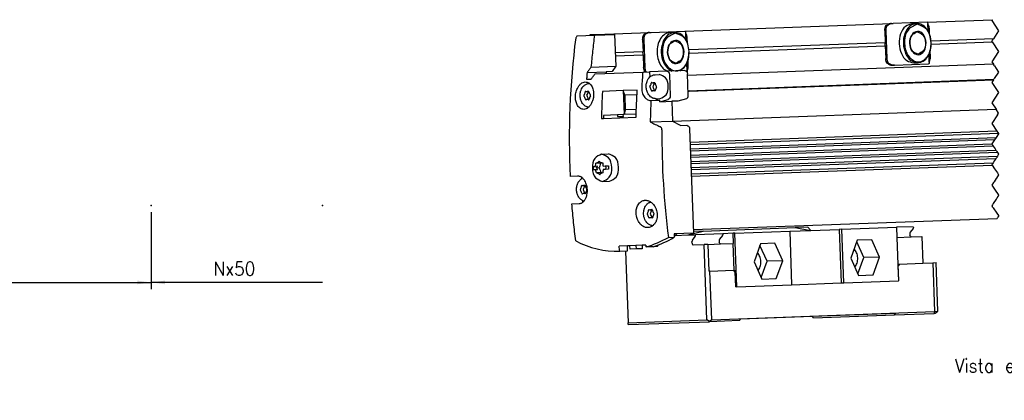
# Model space of a CAD drawing. Header units: millimetres. Extents: x -285 to 3669, y -217 to 203.
# Tile 3 of 21: x -53 to 91, y -130 to -75. Entities that reach past the tile are written whole.
import ezdxf

# ---------------------------------------------------------------- set-up
doc = ezdxf.new("R2010")
doc.units = ezdxf.units.MM
doc.linetypes.add('DOT_CENTER', pattern=[14, 12, -1, 0, -1])
doc.layers.add('1', color=7, linetype='Continuous')
doc.styles.add('CONVERTER_11', font='txt.shx', dxfattribs={"width": 0.9})
doc.dimstyles.new('ME10_DIM_31', dxfattribs={"dimtxt": 2, "dimasz": 2, "dimexe": 1, "dimexo": 1, "dimgap": 1, "dimtad": 1, "dimdsep": 46, "dimtxsty": 'CONVERTER_11', "dimsah": 1, "dimcen": 0.09, "dimclrd": 2, "dimclre": 2, "dimclrt": 2, "dimadec": 0, "dimazin": 0, "dimtfac": 1, "dimtdec": 4, "dimtix": 1, "dimtmove": 0, "dimatfit": 3, "dimfxl": 1, "dimtolj": 1, "dimtzin": 0, "dimarcsym": 0})

# ---------------------------------------------------------------- blocks, each defined once
blk = doc.blocks.new('*D66')
at = {"layer": '1', "color": 2, "linetype": 'Continuous'}
for p, q in [((-83.91, -102.7), (-83.91, -113.95)), ((-33.91, -102.7), (-33.91, -113.95)), ((-83.91, -112.95), (-33.91, -112.95))]:
    blk.add_line(p, q, dxfattribs=at)
at = {"layer": '1', "color": 2}
for points in [[(-81.91, -112.68), (-81.91, -113.21), (-83.91, -112.95)], [(-35.91, -113.21), (-35.91, -112.68), (-33.91, -112.95)]]:
    blk.add_solid(points, dxfattribs=at)
at = {"layer": '1', "color": 2, "insert": (-63.15, -111.95), "char_height": 2, "attachment_point": 7, "rotation": 0.0001, "line_spacing_factor": 0.60024, "style": 'CONVERTER_11'}
blk.add_mtext('50', dxfattribs=at)
blk = doc.blocks.new('*D72')
at = {"layer": '1', "color": 2, "linetype": 'Continuous'}
for p, q in [((-33.91, -102.7), (-33.91, -113.95)), ((-8.91, -112.95), (-33.91, -112.95))]:
    blk.add_line(p, q, dxfattribs=at)
at = {"layer": '1', "color": 2}
blk.add_solid([(-31.91, -112.68), (-31.91, -113.21), (-33.91, -112.95)], dxfattribs=at)
at = {"layer": '1', "color": 2, "insert": (-24.81, -111.95), "char_height": 2, "attachment_point": 7, "rotation": 0.0001, "line_spacing_factor": 0.60024, "style": 'CONVERTER_11'}
blk.add_mtext('Nx50', dxfattribs=at)
blk = doc.blocks.new('Cabeza__12', base_point=(70.63, -238.21))
at = {"color": 7, "linetype": 'Continuous'}
for p, q in [((123.84, -209.76), (120.09, -209.89)), ((124.69, -210.72), (123.84, -209.76)), ((154.62, -209.62), (149.71, -209.8)), ((154.62, -209.62), (154.64, -209.94)), ((84.79, -212.2), (85.16, -212.19)), ((85.16, -212.19), (85.59, -211.67)), ((85.16, -212.19), (88.84, -212.03)), ((88.84, -212.03), (93.26, -210.89)), ((88.84, -212.03), (91.03, -211.97)), ((90.14, -213.58), (90.98, -212.49)), ((93.26, -210.89), (90.41, -210.99)), ((90.98, -212.49), (91.04, -212.3)), ((98.98, -211.68), (91.03, -211.97)), ((91.04, -212.3), (91.03, -211.97)), ((93.26, -210.89), (120.09, -209.89)), ((98.93, -212.19), (98.08, -213.28)), ((98.93, -212.19), (98.99, -212)), ((102.01, -211.56), (98.98, -211.68)), ((98.98, -211.68), (98.99, -212)), ((102.54, -211.55), (102.01, -211.56)), ((102.12, -214.51), (102.01, -211.56)), ((102.54, -211.55), (118.53, -210.95)), ((103.12, -227.18), (102.54, -211.55)), ((118.53, -210.95), (124.65, -210.71)), ((118.53, -210.95), (119.11, -226.59)), ((120.09, -209.89), (124.65, -210.71)), ((124.65, -210.71), (124.69, -210.72)), ((124.69, -210.72), (133.02, -210.42)), ((133.72, -210.39), (133.02, -210.42)), ((133.02, -210.42), (133.6, -226.05)), ((133.72, -210.39), (149.71, -209.8)), ((134.3, -226.03), (133.72, -210.39)), ((149.71, -209.8), (149.82, -212.74)), ((149.82, -212.74), (154.01, -212.59)), ((153.62, -211.61), (153.64, -212.1)), ((154.58, -210.13), (153.73, -211.22)), ((154.01, -212.59), (157.15, -212.47)), ((154.64, -209.94), (154.58, -210.13)), ((157.15, -212.47), (157.44, -220.27)), ((78.98, -215.37), (79.88, -215.33)), ((90.04, -214.46), (90.02, -213.96)), ((90.41, -214.94), (93.56, -214.83)), ((94.62, -214.79), (93.56, -214.83)), ((94.37, -236.81), (93.56, -214.83)), ((94.62, -214.79), (98.36, -214.65)), ((94.62, -214.79), (94.9, -222.58)), ((97.97, -213.67), (97.99, -214.16)), ((98.36, -214.65), (101.95, -214.52)), ((101.95, -214.52), (102.12, -214.51)), ((101.95, -214.52), (102.24, -222.41)), ((110.03, -214.63), (108.12, -219.86)), ((111.93, -219.72), (109.85, -215.12)), ((114.23, -214.48), (110.03, -214.63)), ((116.53, -219.55), (114.23, -214.48)), ((138.27, -213.57), (136.36, -218.8)), ((140.17, -218.66), (138.09, -214.06)), ((142.47, -213.42), (138.27, -213.57)), ((144.76, -218.49), (142.47, -213.42)), ((149.82, -212.74), (150.11, -220.64)), ((70.63, -216.73), (71.41, -237.66)), ((108.12, -219.86), (110.41, -224.93)), ((110.2, -224.45), (111.93, -219.72)), ((116.53, -219.55), (111.93, -219.72)), ((114.61, -224.77), (116.53, -219.55)), ((136.36, -218.8), (138.65, -223.87)), ((138.44, -223.4), (140.17, -218.66)), ((144.76, -218.49), (140.17, -218.66)), ((142.85, -223.71), (144.76, -218.49)), ((150.11, -220.64), (150.31, -220.63)), ((150.11, -220.64), (150.29, -225.43)), ((150.13, -221.04), (150.22, -221.03)), ((150.55, -220.52), (150.22, -221.03)), ((150.38, -225.43), (150.22, -221.03)), ((150.37, -220.53), (150.31, -220.63)), ((150.37, -220.53), (150.55, -220.52)), ((150.55, -220.52), (157.44, -220.27)), ((157.44, -220.27), (160.27, -220.16)), ((160.27, -220.16), (161.28, -220.12)), ((160.27, -220.16), (160.79, -234.35)), ((161.8, -234.31), (161.28, -220.12)), ((95.26, -222.57), (94.9, -222.58)), ((95.26, -222.57), (102.15, -222.32)), ((95.78, -236.76), (95.26, -222.57)), ((102.24, -222.41), (102.15, -222.32)), ((102.24, -222.41), (102.59, -222.4)), ((102.52, -222.8), (102.24, -222.41)), ((102.52, -222.8), (102.68, -227.2)), ((102.59, -222.4), (102.77, -227.2)), ((138.65, -223.87), (142.85, -223.71)), ((103.12, -227.18), (119.11, -226.59)), ((110.41, -224.93), (114.61, -224.77)), ((119.11, -226.59), (133.6, -226.05)), ((133.6, -226.05), (134.3, -226.03)), ((134.3, -226.03), (150.29, -225.43)), ((150.38, -225.43), (150.29, -225.43)), ((102.77, -227.2), (102.68, -227.2)), ((103.12, -227.18), (102.77, -227.2)), ((95.78, -236.76), (160.79, -234.35)), ((149.38, -234.93), (125.22, -235.82)), ((125.52, -236.21), (149.12, -235.34)), ((149.12, -235.34), (160.74, -234.91)), ((149.12, -235.34), (149.38, -234.93)), ((160.74, -234.91), (160.81, -234.85)), ((160.74, -234.91), (161.04, -234.89)), ((160.79, -234.35), (161.8, -234.31)), ((160.81, -234.85), (160.79, -234.35)), ((161.04, -234.89), (161.8, -234.31)), ((71.41, -237.66), (94.37, -236.81)), ((71.42, -238.16), (71.41, -237.66)), ((71.5, -238.21), (71.42, -238.16)), ((71.5, -238.21), (95.1, -237.34)), ((95.1, -237.29), (94.37, -236.81)), ((95.78, -236.76), (95.1, -237.29)), ((103.89, -237.01), (95.1, -237.34)), ((95.1, -237.29), (95.1, -237.34)), ((103.89, -237.01), (104.16, -236.6)), ((125.22, -235.82), (104.16, -236.6)), ((125.52, -236.21), (125.22, -235.82))]:
    blk.add_line(p, q, dxfattribs=at)
for centre in [(154.2, -211.57), (90.61, -213.92), (98.56, -213.63)]:
    blk.add_arc(centre, 0.587, 143.7921, 183.9547, dxfattribs=at)
for points, knots in [([(154.01, -212.59), (153.91, -212.55), (153.69, -212.47), (153.66, -212.23), (153.64, -212.1)], [0, 0, 0, 0, 0.290021, 0.6583884, 0.6583884, 0.6583884, 0.6583884]), ([(79.88, -215.33), (79.96, -215.3), (80.14, -215.23), (80.18, -215.04), (80.21, -214.93)], [0, 0, 0, 0, 0.2479221, 0.5512741, 0.5512741, 0.5512741, 0.5512741]), ([(90.04, -214.46), (90.06, -214.59), (90.1, -214.83), (90.32, -214.91), (90.41, -214.94)], [0, 0, 0, 0, 0.3683537, 0.6580818, 0.6580818, 0.6580818, 0.6580818]), ([(98.36, -214.65), (98.27, -214.61), (98.05, -214.53), (98.01, -214.29), (97.99, -214.16)], [0, 0, 0, 0, 0.2897282, 0.6580818, 0.6580818, 0.6580818, 0.6580818]), ([(109.3, -222.47), (109.54, -222.09), (110.05, -221.27), (110.18, -219.77), (109.94, -218.29), (109.38, -217.51), (109.11, -217.14)], [0, 0, 0, 0, 1.340218, 2.867363, 4.38823, 5.723882, 5.723882, 5.723882, 5.723882]), ([(137.56, -221.44), (137.8, -221.05), (138.32, -220.23), (138.45, -218.72), (138.2, -217.23), (137.63, -216.44), (137.36, -216.08)], [0, 0, 0, 0, 1.348382, 2.886782, 4.425182, 5.773564, 5.773564, 5.773564, 5.773564])]:
    blk.add_open_spline(points, degree=3, knots=knots, dxfattribs=at)
blk = doc.blocks.new('Regla_G-3040-VS4__13', base_point=(54.21, -216.8))
at = {"color": 7, "linetype": 'Continuous'}
for p, q in [((158.62, -149.93), (177.71, -149.22)), ((87.95, -152.55), (148.28, -150.31)), ((146.67, -150.9), (146.97, -150.67)), ((148.28, -150.31), (148.72, -150.29)), ((158.62, -149.93), (148.72, -150.29)), ((154.33, -150.34), (155.57, -150.29)), ((158.92, -150.62), (158.88, -150.46)), ((158.95, -152.56), (158.88, -150.46)), ((159, -152.64), (158.92, -150.62)), ((159.37, -153.45), (159.31, -151.9)), ((56.54, -153.91), (61.56, -153.72)), ((60.34, -153.57), (60.21, -153.77)), ((60.34, -153.57), (64.58, -153.41)), ((61.56, -153.72), (64.59, -153.61)), ((64.58, -153.41), (77.61, -152.93)), ((64.59, -153.61), (64.58, -153.41)), ((64.59, -153.61), (67.4, -153.51)), ((67.4, -153.51), (67.75, -162.8)), ((75.61, -155), (75.74, -158.56)), ((75.93, -154.99), (76.23, -163.19)), ((76.01, -153.52), (76.31, -153.29)), ((77.61, -152.93), (78.06, -152.91)), ((78.06, -152.91), (87.95, -152.55)), ((83.67, -152.95), (84.91, -152.91)), ((88.26, -153.24), (88.21, -153.08)), ((88.29, -155.18), (88.21, -153.08)), ((88.34, -155.26), (88.26, -153.24)), ((88.7, -156.07), (88.65, -154.52)), ((146.27, -152.39), (146.4, -155.94)), ((146.59, -152.37), (146.89, -160.57)), ((178.01, -154.77), (159.82, -155.44)), ((146.4, -155.94), (89.15, -158.06)), ((89.19, -158.95), (146.44, -156.82)), ((146.4, -155.94), (146.37, -155.99)), ((146.4, -156.78), (146.37, -155.99)), ((146.4, -156.78), (146.44, -156.82)), ((146.44, -156.82), (146.57, -160.58)), ((159.85, -156.33), (177.64, -155.67)), ((75.74, -158.56), (67.6, -158.86)), ((67.64, -159.74), (75.77, -159.44)), ((75.74, -158.56), (75.71, -158.61)), ((75.74, -159.39), (75.71, -158.61)), ((75.77, -159.44), (75.74, -159.39)), ((75.77, -159.44), (75.91, -163.2)), ((159.29, -161.57), (159.2, -159.27)), ((159.32, -161.4), (159.24, -159.19)), ((159.61, -160.1), (159.55, -158.35)), ((60.54, -163.07), (67.75, -162.8)), ((67.75, -162.8), (66.74, -164.34)), ((88.63, -164.19), (88.54, -161.89)), ((88.66, -164.02), (88.58, -161.81)), ((178, -162.22), (88.72, -165.53)), ((88.95, -162.72), (88.88, -160.97)), ((147.4, -162.24), (147.08, -162.03)), ((148.73, -162.5), (149.17, -162.48)), ((149.17, -162.48), (159.07, -162.12)), ((154.76, -161.83), (155.99, -161.78)), ((159.29, -161.57), (159.32, -161.4)), ((59.26, -166.62), (60.59, -166.57)), ((59.41, -164.61), (64.98, -164.4)), ((61.72, -165.03), (75.66, -164.51)), ((66.74, -164.34), (64.98, -164.4)), ((64.98, -164.4), (65, -164.9)), ((75.66, -164.51), (77.62, -164.44)), ((82.66, -164.25), (77.62, -164.44)), ((77.62, -164.44), (77.68, -165.99)), ((79.28, -165.27), (80.48, -165.23)), ((87.96, -164.05), (82.66, -164.25)), ((83.41, -165.22), (83.64, -171.47)), ((88.63, -164.19), (88.66, -164.02)), ((88.94, -171.27), (88.71, -165.03)), ((88.89, -169.93), (178.11, -166.62)), ((79.2, -167.63), (78.66, -167.65)), ((89.17, -170.09), (177.99, -166.8)), ((59.93, -170.19), (59.39, -170.21)), ((69.92, -169.92), (63.9, -170.15)), ((74.04, -169.77), (69.92, -169.92)), ((70.39, -171.29), (69.92, -169.92)), ((69.92, -169.92), (70.18, -176.92)), ((73.96, -171.16), (70.39, -171.29)), ((70.39, -171.29), (70.54, -175.52)), ((79.28, -169.92), (78.75, -169.94)), ((79.54, -172.27), (80.74, -172.22)), ((88.38, -172.28), (85.9, -172.95)), ((60.02, -172.49), (59.48, -172.49)), ((78.03, -172.82), (80.59, -172.72)), ((80.6, -173.15), (80.59, -172.72)), ((80.6, -173.15), (83.08, -172.48)), ((80.6, -173.15), (84.14, -173.02)), ((85.9, -172.95), (84.14, -173.02)), ((84.14, -173.02), (84.35, -178.83)), ((63.58, -178.07), (64.21, -178.04)), ((68.27, -176.99), (64.17, -177.14)), ((64.17, -177.14), (64.21, -178.04)), ((64.21, -178.04), (73.71, -177.69)), ((69.97, -176.93), (68.27, -176.99)), ((68.27, -176.99), (68.29, -177.49)), ((68.29, -177.49), (69.99, -177.43)), ((70.18, -176.92), (69.97, -176.93)), ((69.99, -177.43), (69.97, -176.93)), ((70.54, -175.52), (70.18, -176.92)), ((73.74, -176.79), (70.18, -176.92)), ((73.78, -175.4), (70.54, -175.52)), ((84.35, -178.83), (178.75, -175.33)), ((77.83, -179.07), (84.35, -178.83)), ((84.35, -178.83), (86.57, -179.97)), ((86.57, -179.97), (86.79, -180.08)), ((86.79, -180.08), (88.55, -180.02)), ((88.55, -180.02), (88.82, -180.15)), ((89.3, -181.07), (90.43, -211.49)), ((179.02, -181.75), (89.45, -185.07)), ((179.47, -182.41), (89.47, -185.75)), ((89.52, -186.9), (178.8, -183.59)), ((178.33, -184.29), (89.54, -187.58)), ((89.58, -188.73), (177.54, -185.47)), ((177.95, -186.14), (89.61, -189.41)), ((63.63, -188.45), (65.61, -188.38)), ((89.65, -190.56), (178.7, -187.26)), ((179.14, -187.93), (89.68, -191.24)), ((89.72, -192.39), (179.14, -189.08)), ((61.14, -192.05), (61.27, -192.04)), ((61.18, -193.05), (61.14, -192.05)), ((61.27, -192.04), (61.82, -192.02)), ((61.31, -193.04), (61.27, -192.04)), ((61.82, -192.02), (61.99, -191.11)), ((62.42, -192), (61.82, -192.02)), ((63.23, -191.06), (61.99, -191.11)), ((62.88, -192.48), (62.17, -192.51)), ((63.26, -191.07), (63.23, -191.06)), ((63.97, -191.04), (63.93, -191.04)), ((64.08, -191.94), (64.68, -191.91)), ((64.68, -191.91), (65.66, -191.88)), ((65.66, -191.88), (65.7, -192.88)), ((178.67, -189.78), (89.74, -193.08)), ((89.79, -194.23), (177.88, -190.96)), ((89.81, -194.91), (177.63, -191.65)), ((56.63, -194.85), (54.46, -194.93)), ((57.77, -195.2), (57.79, -195.64)), ((61.31, -193.04), (61.18, -193.05)), ((61.85, -193.02), (61.31, -193.04)), ((62.46, -193), (61.85, -193.02)), ((62.11, -193.91), (61.85, -193.02)), ((63.34, -193.87), (62.11, -193.91)), ((63.37, -193.87), (63.34, -193.87)), ((64.04, -193.84), (64.07, -193.84)), ((64.72, -192.91), (64.12, -192.94)), ((65.7, -192.88), (64.72, -192.91)), ((58.88, -197.63), (58.34, -197.65)), ((63.93, -196.45), (65.91, -196.37)), ((58.97, -199.93), (58.42, -199.93)), ((54.96, -202.92), (57.13, -202.84)), ((58.02, -201.98), (58.04, -202.54)), ((78.44, -204.69), (77.9, -204.71)), ((78.52, -206.98), (77.99, -207)), ((90.39, -210.49), (179.05, -207.21)), ((90.43, -211.49), (84.77, -211.7)), ((84.77, -211.7), (84.81, -212.72)), ((71.15, -215.21), (68.72, -215.3)), ((71.9, -215.18), (71.15, -215.21)), ((71.21, -216.71), (71.15, -215.21)), ((73.67, -215.11), (71.9, -215.18)), ((71.94, -216.18), (71.9, -215.18)), ((75.43, -215.05), (73.67, -215.11)), ((73.67, -215.11), (73.71, -216.11)), ((76.53, -215.01), (75.43, -215.05)), ((75.43, -215.05), (75.47, -216.05)), ((78.68, -215.46), (76.6, -215.54)), ((83.12, -212.78), (84.81, -212.72)), ((68.93, -216.79), (71.21, -216.71)), ((73.71, -216.11), (71.94, -216.18)), ((75.47, -216.05), (73.71, -216.11))]:
    blk.add_line(p, q, dxfattribs=at)
at = {"color": 2, "linetype": 'DOT_CENTER'}
for p, q in [((177.71, -149.22), (177.52, -149.5)), ((177.52, -149.5), (179.52, -152.5)), ((177.76, -155.15), (177.66, -155.3)), ((177.76, -155.15), (178.01, -154.77)), ((179.52, -152.5), (178.01, -154.77)), ((177.52, -155.5), (177.66, -155.3)), ((177.64, -155.67), (177.52, -155.5)), ((177.64, -155.67), (179.52, -158.5)), ((179.52, -158.5), (177.52, -161.5)), ((177.52, -161.5), (178, -162.22)), ((178.33, -162.71), (178, -162.22)), ((178.33, -162.71), (178.83, -163.46)), ((178.83, -163.46), (179.52, -164.5)), ((178.11, -166.62), (178.06, -166.69)), ((178.11, -166.62), (178.25, -166.41)), ((179.52, -164.5), (178.25, -166.41)), ((177.99, -166.8), (177.52, -167.5)), ((177.52, -167.5), (179.52, -170.5)), ((177.99, -166.8), (178.06, -166.69)), ((179.52, -170.5), (177.52, -173.5)), ((177.52, -173.5), (178.75, -175.33)), ((179.19, -177.01), (177.52, -179.5)), ((179.52, -176.5), (178.75, -175.33)), ((179.19, -177.01), (179.5, -176.53)), ((179.5, -176.53), (179.52, -176.5)), ((177.52, -179.5), (179.02, -181.75)), ((178.61, -183.87), (178.52, -184.01)), ((178.8, -183.59), (178.61, -183.87)), ((179.52, -182.5), (178.8, -183.59)), ((179.02, -181.75), (179.2, -182.01)), ((179.2, -182.01), (179.29, -182.15)), ((179.29, -182.15), (179.47, -182.41)), ((179.47, -182.41), (179.52, -182.5)), ((177.54, -185.47), (177.52, -185.5)), ((177.52, -185.5), (177.68, -185.74)), ((178.33, -184.29), (177.54, -185.47)), ((177.68, -185.74), (177.77, -185.87)), ((177.77, -185.87), (177.95, -186.14)), ((177.95, -186.14), (178.47, -186.92)), ((178.52, -184.01), (178.33, -184.29)), ((178.47, -186.92), (178.7, -187.26)), ((178.78, -189.61), (178.67, -189.78)), ((178.7, -187.26), (178.87, -187.53)), ((178.86, -189.5), (178.78, -189.61)), ((178.95, -189.36), (178.86, -189.5)), ((178.87, -187.53), (178.97, -187.66)), ((179.14, -189.08), (178.95, -189.36)), ((178.97, -187.66), (179.14, -187.93)), ((179.14, -187.93), (179.52, -188.5)), ((179.52, -188.5), (179.14, -189.08)), ((177.6, -191.38), (177.52, -191.5)), ((177.52, -191.5), (177.63, -191.65)), ((177.63, -191.34), (177.6, -191.38)), ((177.7, -191.24), (177.63, -191.34)), ((177.63, -191.65), (178.34, -192.72)), ((177.88, -190.96), (177.7, -191.24)), ((178.35, -190.26), (177.88, -190.96)), ((178.57, -189.93), (178.35, -190.26)), ((178.62, -189.86), (178.57, -189.93)), ((178.67, -189.78), (178.62, -189.86)), ((178.34, -192.72), (179.15, -193.94)), ((179.52, -194.5), (178.91, -195.42)), ((179.15, -193.94), (179.52, -194.5)), ((178.03, -196.74), (177.52, -197.5)), ((177.52, -197.5), (178.67, -199.22)), ((178.17, -196.53), (178.03, -196.74)), ((178.82, -195.56), (178.17, -196.53)), ((178.91, -195.42), (178.82, -195.56)), ((178.67, -199.22), (179.15, -199.94)), ((179.22, -200.95), (178.96, -201.35)), ((179.15, -199.94), (179.5, -200.47)), ((179.24, -200.93), (179.22, -200.95)), ((179.52, -200.5), (179.24, -200.93)), ((179.5, -200.47), (179.52, -200.5)), ((177.7, -203.24), (177.52, -203.5)), ((177.52, -203.5), (177.54, -203.53)), ((177.54, -203.53), (177.56, -203.56)), ((177.56, -203.56), (177.72, -203.78)), ((177.92, -202.9), (177.7, -203.24)), ((177.77, -203.88), (177.72, -203.78)), ((177.77, -203.88), (177.81, -203.93)), ((177.81, -203.93), (177.95, -204.14)), ((178.81, -201.58), (177.92, -202.9)), ((178.81, -201.58), (178.96, -201.35)), ((177.95, -204.14), (178.96, -205.66)), ((178.96, -205.66), (179.45, -206.39)), ((179.19, -207), (179.29, -206.85)), ((179.46, -206.59), (179.29, -206.85)), ((179.45, -206.39), (179.52, -206.5)), ((179.52, -206.5), (179.46, -206.59)), ((179.05, -207.21), (179.19, -207))]:
    blk.add_line(p, q, dxfattribs=at)
at = {"color": 7, "linetype": 'Continuous'}
for centre, radius, start, end in [((149.18, -152.25), 2.6, 157.5216, 182.6523), ((147.66, -151.62), 0.945, 129.6652, 157.4362), ((148.37, -153.21), 2.9, 91.7645, 118.765), ((156.8, -151.95), 2.5, 1.1876, 32.1591), ((287.63, -184.05), 233.43, 172.7349, 182.6732), ((78.52, -154.87), 2.6, 157.5216, 182.6523), ((76.99, -154.24), 0.945, 129.6652, 157.4362), ((77.71, -155.83), 2.9, 91.9603, 118.7631), ((86.14, -154.57), 2.5, 1.1876, 32.1591), ((149.49, -160.5), 2.6, 181.5922, 206.7229), ((157.11, -160.23), 2.5, 332.0854, 3.057), ((78.83, -163.11), 2.6, 181.5922, 206.723), ((86.45, -162.85), 2.5, 332.0854, 3.057), ((148.01, -161.24), 0.946, 206.8246, 234.5632), ((148.61, -159.6), 2.9, 245.4796, 272.48), ((77.35, -163.86), 0.946, 206.8246, 220.7392), ((77.96, -168.82), 0.242, 145.179, 219.0656), ((76.01, -167.51), 2.11, 326.1626, 353.6683), ((76.11, -170.28), 2.11, 10.5761, 38.0854), ((78.63, -166.69), 0.968, 248.8212, 271.8837), ((78.85, -168.79), 0.242, 145.179, 219.0656), ((76.89, -167.48), 2.11, 326.1626, 353.6682), ((78.62, -166.69), 0.967, 272.3309, 295.4528), ((77, -170.24), 2.11, 10.5761, 38.0854), ((81.3, -167.31), 2.11, 190.5761, 218.0854), ((81.4, -170.08), 2.11, 146.1626, 173.6682), ((79.45, -168.77), 0.242, 325.179, 39.0656), ((58.69, -171.38), 0.242, 145.179, 219.0656), ((56.74, -170.07), 2.11, 326.1626, 353.6683), ((56.84, -172.83), 2.11, 10.5761, 38.0854), ((59.36, -169.24), 0.967, 248.8033, 271.9016), ((59.57, -171.35), 0.242, 145.179, 219.0656), ((57.62, -170.03), 2.11, 326.1626, 353.6682), ((59.35, -169.24), 0.968, 272.3505, 295.4333), ((57.73, -172.8), 2.11, 10.5761, 38.0854), ((62.02, -169.87), 2.11, 190.5761, 218.0854), ((62.13, -172.64), 2.11, 146.1626, 173.6682), ((60.18, -171.32), 0.242, 325.179, 39.0656), ((78.79, -170.9), 0.967, 92.3309, 115.4528), ((78.78, -170.9), 0.968, 68.8212, 91.8837), ((59.51, -173.46), 0.967, 92.3309, 115.4528), ((59.51, -173.46), 0.968, 68.8212, 91.8837), ((316.28, -183.1), 235.04, 179.5779, 187.2561), ((60.64, -191.44), 1.86, 324.9691, 342.5138), ((60.73, -193.69), 1.86, 21.7308, 39.2754), ((65.54, -191.3), 1.59, 170.4782, 203.5475), ((66.42, -191.22), 1.86, 201.7308, 219.2754), ((66.5, -193.47), 1.86, 144.9691, 162.5138), ((65.62, -193.46), 1.59, 160.6971, 193.7664), ((55.69, -197.51), 2.11, 326.1626, 353.6682), ((58.31, -196.68), 0.967, 248.8033, 271.9016), ((56.57, -197.47), 2.11, 326.1626, 353.6682), ((58.3, -196.68), 0.968, 272.3505, 295.4333), ((60.97, -197.31), 2.11, 190.5761, 218.0854), ((57.64, -198.82), 0.242, 145.179, 219.0656), ((55.79, -200.27), 2.11, 10.5761, 38.0854), ((58.46, -200.9), 0.968, 92.3505, 115.4333), ((58.52, -198.79), 0.242, 145.179, 219.0656), ((56.67, -200.24), 2.11, 10.5761, 38.0854), ((58.46, -200.9), 0.967, 68.8033, 91.9016), ((61.08, -200.08), 2.11, 146.1626, 173.6683), ((59.12, -198.76), 0.242, 325.179, 39.0656), ((77.2, -205.88), 0.242, 145.179, 219.0656), ((75.25, -204.57), 2.11, 326.1626, 353.6682), ((75.35, -207.34), 2.11, 10.5761, 38.0854), ((77.87, -203.75), 0.967, 248.8033, 271.9016), ((78.09, -205.85), 0.242, 145.179, 219.0656), ((76.13, -204.54), 2.11, 326.1626, 353.6682), ((77.86, -203.75), 0.968, 272.3505, 295.4333), ((76.24, -207.3), 2.11, 10.5761, 38.0854), ((80.54, -204.37), 2.11, 190.5761, 218.0854), ((80.64, -207.14), 2.11, 146.1626, 173.6682), ((78.69, -205.83), 0.242, 325.179, 39.0656), ((78.03, -207.96), 0.968, 92.3505, 115.4333), ((78.02, -207.96), 0.967, 68.8033, 91.9016), ((68.35, -190.37), 26.43, 242.3663, 271.2611), ((66.64, -182.93), 34.1, 286.9956, 298.9074), ((69.73, -187.23), 29.62, 287.5875, 300.6203)]:
    blk.add_arc(centre, radius, start, end, dxfattribs=at)
for points, knots in [([(146.27, -152.39), (146.28, -152.11), (146.29, -151.58), (146.55, -151.12), (146.67, -150.9)], [0, 0, 0, 0, 0.812265, 1.560708, 1.560708, 1.560708, 1.560708]), ([(147.05, -150.9), (147.31, -150.73), (147.81, -150.39), (148.42, -150.33), (148.72, -150.29)], [0, 0, 0, 0, 0.896215, 1.797932, 1.797932, 1.797932, 1.797932]), ([(154.33, -150.34), (153.61, -150.54), (152.04, -151), (150.71, -153.43), (150.31, -156.24), (150.91, -159.01), (152.42, -161.33), (154.02, -161.67), (154.76, -161.83)], [0, 0, 0, 0, 2.173993, 4.751598, 7.677734, 10.60387, 13.181475, 15.355469, 15.355469, 15.355469, 15.355469]), ([(155.57, -150.29), (154.85, -150.5), (153.27, -150.95), (151.94, -153.38), (151.54, -156.19), (152.15, -158.97), (153.66, -161.29), (155.26, -161.63), (155.99, -161.78)], [0, 0, 0, 0, 2.173993, 4.751598, 7.677734, 10.60387, 13.181475, 15.355469, 15.355469, 15.355469, 15.355469]), ([(155.75, -150.53), (154.73, -151), (152.42, -152.05), (151.79, -156.26), (152.72, -159.99), (156.18, -162.26), (159.55, -159.75), (159.74, -157.27), (159.84, -155.89)], [0, 0, 0, 0, 3.18701, 7.2389, 11.290791, 14.477801, 17.664811, 21.716701, 21.716701, 21.716701, 21.716701]), ([(159.84, -155.89), (159.76, -155.14), (159.59, -153.71), (158.65, -151.88), (157.27, -150.53), (156.11, -150.37), (155.57, -150.29)], [0, 0, 0, 0, 2.222084, 4.285251, 6.100056, 7.716385, 7.716385, 7.716385, 7.716385]), ([(159.84, -155.89), (159.63, -154.42), (159.25, -151.81), (156.82, -150.92), (155.75, -150.53)], [0, 0, 0, 0, 4.051891, 7.2389, 7.2389, 7.2389, 7.2389]), ([(158.62, -149.93), (158.65, -149.94), (158.74, -149.99), (158.81, -150.2), (158.85, -150.36), (158.88, -150.46)], [0, 0, 0, 0, 0.104608, 0.3032688, 0.611359, 0.611359, 0.611359, 0.611359]), ([(56.54, -153.91), (56.46, -154.01), (56.31, -154.22), (56.16, -154.42), (56.08, -154.53)], [0, 0, 0, 0, 0.3847803, 0.7691619, 0.7691619, 0.7691619, 0.7691619]), ([(61.56, -153.72), (61.37, -155.28), (60.98, -158.39), (60.69, -161.51), (60.54, -163.07)], [0, 0, 0, 0, 4.693103, 9.399741, 9.399741, 9.399741, 9.399741]), ([(75.61, -155), (75.62, -154.73), (75.63, -154.2), (75.89, -153.74), (76.01, -153.52)], [0, 0, 0, 0, 0.812265, 1.560708, 1.560708, 1.560708, 1.560708]), ([(76.39, -153.51), (76.64, -153.35), (77.15, -153.01), (77.76, -152.95), (78.06, -152.91)], [0, 0, 0, 0, 0.893982, 1.798175, 1.798175, 1.798175, 1.798175]), ([(83.67, -152.95), (83.13, -153.07), (81.99, -153.32), (80.72, -154.77), (79.91, -156.66), (79.85, -158.1), (79.82, -158.85)], [0, 0, 0, 0, 1.616329, 3.431134, 5.494301, 7.716385, 7.716385, 7.716385, 7.716385]), ([(84.91, -152.91), (84.19, -153.12), (82.61, -153.57), (81.28, -156), (80.88, -158.8), (81.45, -161.39), (82.6, -163.31), (83.65, -163.91), (84.14, -164.2)], [0, 0, 0, 0, 2.173993, 4.751598, 7.677734, 10.60387, 12.520976, 14.1845, 14.1845, 14.1845, 14.1845]), ([(85.09, -153.15), (84.07, -153.62), (81.76, -154.67), (81.13, -158.88), (82.05, -162.6), (85.51, -164.87), (88.88, -162.37), (89.08, -159.89), (89.18, -158.5)], [0, 0, 0, 0, 3.18701, 7.2389, 11.290791, 14.477801, 17.664811, 21.716701, 21.716701, 21.716701, 21.716701]), ([(89.18, -158.5), (89.1, -157.76), (88.93, -156.33), (87.98, -154.5), (86.61, -153.15), (85.45, -152.98), (84.91, -152.91)], [0, 0, 0, 0, 2.222084, 4.285251, 6.100056, 7.716385, 7.716385, 7.716385, 7.716385]), ([(89.18, -158.5), (88.97, -157.04), (88.59, -154.43), (86.16, -153.54), (85.09, -153.15)], [0, 0, 0, 0, 4.051891, 7.2389, 7.2389, 7.2389, 7.2389]), ([(87.95, -152.55), (87.98, -152.56), (88.08, -152.61), (88.14, -152.82), (88.19, -152.98), (88.21, -153.08)], [0, 0, 0, 0, 0.104608, 0.3032687, 0.6113588, 0.6113588, 0.6113588, 0.6113588]), ([(158.36, -155.94), (158.23, -155.09), (158, -153.57), (155.82, -152.18), (153.74, -153.73), (153.62, -155.26), (153.56, -156.12)], [0, 0, 0, 0, 2.504805, 4.474957, 6.445108, 8.949913, 8.949913, 8.949913, 8.949913]), ([(153.56, -156.12), (153.62, -155.25), (153.73, -153.69), (155.12, -153.06), (155.73, -152.79)], [0, 0, 0, 0, 2.394299, 4.277532, 4.277532, 4.277532, 4.277532]), ([(155.73, -152.79), (156.35, -153.02), (157.76, -153.54), (158.31, -155.94), (157.94, -158.37), (156.58, -159), (155.97, -159.28)], [0, 0, 0, 0, 1.883233, 4.277532, 6.671831, 8.555064, 8.555064, 8.555064, 8.555064]), ([(87.7, -158.56), (87.57, -157.71), (87.33, -156.19), (85.15, -154.8), (83.08, -156.35), (82.96, -157.88), (82.89, -158.74)], [0, 0, 0, 0, 2.504805, 4.474957, 6.445108, 8.949913, 8.949913, 8.949913, 8.949913]), ([(82.89, -158.74), (82.96, -157.87), (83.07, -156.31), (84.46, -155.68), (85.07, -155.4)], [0, 0, 0, 0, 2.394299, 4.277532, 4.277532, 4.277532, 4.277532]), ([(85.07, -155.4), (85.69, -155.64), (87.1, -156.16), (87.65, -158.56), (87.28, -160.99), (85.91, -161.62), (85.31, -161.9)], [0, 0, 0, 0, 1.883233, 4.277532, 6.671831, 8.555064, 8.555064, 8.555064, 8.555064]), ([(153.56, -156.12), (153.69, -156.97), (153.92, -158.49), (156.1, -159.88), (158.17, -158.33), (158.29, -156.8), (158.36, -155.94)], [0, 0, 0, 0, 2.504805, 4.474957, 6.445108, 8.949913, 8.949913, 8.949913, 8.949913]), ([(155.97, -159.28), (155.34, -159.05), (153.91, -158.52), (153.68, -156.98), (153.56, -156.12)], [0, 0, 0, 0, 1.883233, 4.277532, 4.277532, 4.277532, 4.277532]), ([(155.99, -161.78), (156.53, -161.67), (157.68, -161.42), (158.95, -159.97), (159.76, -158.07), (159.81, -156.63), (159.84, -155.89)], [0, 0, 0, 0, 1.616329, 3.431134, 5.494301, 7.716385, 7.716385, 7.716385, 7.716385]), ([(79.82, -158.85), (79.9, -159.59), (80.07, -161.02), (80.93, -162.67), (81.91, -163.74), (82.58, -164.08), (82.9, -164.24)], [0, 0, 0, 0, 2.222084, 4.285251, 5.456489, 6.523655, 6.523655, 6.523655, 6.523655]), ([(82.89, -158.74), (83.02, -159.59), (83.26, -161.1), (85.44, -162.49), (87.51, -160.95), (87.63, -159.42), (87.7, -158.56)], [0, 0, 0, 0, 2.504805, 4.474957, 6.445108, 8.949913, 8.949913, 8.949913, 8.949913]), ([(85.31, -161.9), (84.68, -161.67), (83.25, -161.14), (83.02, -159.6), (82.89, -158.74)], [0, 0, 0, 0, 1.883233, 4.277532, 4.277532, 4.277532, 4.277532]), ([(86.51, -164.11), (86.81, -163.92), (87.46, -163.54), (88.36, -162.39), (89.1, -160.69), (89.15, -159.25), (89.18, -158.5)], [0, 0, 0, 0, 1.067167, 2.238404, 4.301572, 6.523655, 6.523655, 6.523655, 6.523655]), ([(147.08, -162.03), (146.95, -161.82), (146.66, -161.38), (146.6, -160.85), (146.57, -160.58)], [0, 0, 0, 0, 0.748443, 1.560707, 1.560707, 1.560707, 1.560707]), ([(60.54, -163.07), (60.35, -163.32), (59.98, -163.84), (59.6, -164.35), (59.41, -164.61)], [0, 0, 0, 0, 0.957017, 1.911537, 1.911537, 1.911537, 1.911537]), ([(76.3, -164.49), (76.2, -164.29), (75.98, -163.89), (75.93, -163.43), (75.91, -163.2)], [0, 0, 0, 0, 0.655889, 1.356471, 1.356471, 1.356471, 1.356471]), ([(149.17, -162.48), (148.87, -162.47), (148.26, -162.45), (147.73, -162.16), (147.46, -162.01)], [0, 0, 0, 0, 0.901717, 1.797932, 1.797932, 1.797932, 1.797932]), ([(159.29, -161.57), (159.27, -161.67), (159.24, -161.83), (159.19, -162.04), (159.1, -162.1), (159.07, -162.12)], [0, 0, 0, 0, 0.3080902, 0.506751, 0.611359, 0.611359, 0.611359, 0.611359]), ([(59.41, -164.61), (59.39, -164.94), (59.33, -165.61), (59.28, -166.28), (59.26, -166.62)], [0, 0, 0, 0, 1.00638, 2.01325, 2.01325, 2.01325, 2.01325]), ([(60.59, -166.57), (60.78, -166.31), (61.15, -165.8), (61.53, -165.28), (61.72, -165.03)], [0, 0, 0, 0, 0.953999, 1.910486, 1.910486, 1.910486, 1.910486]), ([(75.66, -164.51), (75.6, -165.24), (75.49, -166.71), (75.4, -168.18), (75.35, -168.92)], [0, 0, 0, 0, 2.209551, 4.421317, 4.421317, 4.421317, 4.421317]), ([(79.54, -172.27), (79.38, -172.26), (79.1, -172.26), (78.7, -172.15), (78.32, -171.98), (77.87, -171.68), (77.4, -171.19), (77.03, -170.56), (76.75, -169.78), (76.61, -168.87), (76.68, -167.95), (76.9, -167.16), (77.22, -166.5), (77.63, -166.01), (78.05, -165.67), (78.42, -165.46), (78.84, -165.31), (79.12, -165.29), (79.28, -165.27)], [0, 0, 0, 0, 0.48128, 0.847285, 1.222006, 1.719121, 2.46551, 3.250449, 3.885284, 4.938492, 5.991717, 6.626563, 7.41151, 8.157911, 8.54197, 9.02975, 9.39576, 9.877043, 9.877043, 9.877043, 9.877043]), ([(80.74, -172.22), (81.39, -171.92), (82.87, -171.25), (83.26, -168.63), (82.67, -166.04), (81.15, -165.48), (80.48, -165.23)], [0, 0, 0, 0, 2.028105, 4.606619, 7.185166, 9.213314, 9.213314, 9.213314, 9.213314]), ([(82.66, -164.25), (82.86, -164.32), (83.3, -164.48), (83.37, -164.96), (83.41, -165.22)], [0, 0, 0, 0, 0.579456, 1.316164, 1.316164, 1.316164, 1.316164]), ([(87.96, -164.05), (88.16, -164.12), (88.6, -164.29), (88.67, -164.76), (88.71, -165.03)], [0, 0, 0, 0, 0.579456, 1.316164, 1.316164, 1.316164, 1.316164]), ([(88.63, -164.19), (88.62, -164.24), (88.6, -164.34), (88.58, -164.44), (88.57, -164.48)], [0, 0, 0, 0, 0.1608126, 0.2968267, 0.2968267, 0.2968267, 0.2968267]), ([(58.45, -175.39), (58.28, -175.38), (57.94, -175.37), (57.45, -175.15), (57, -174.79), (56.52, -174.16), (56.13, -173.2), (55.99, -172.16), (56.02, -171.27), (56.11, -170.58), (56.29, -169.91), (56.57, -169.2), (56.98, -168.5), (57.54, -167.9), (58.18, -167.47), (58.65, -167.4), (58.87, -167.37)], [0, 0, 0, 0, 0.49567, 1.017881, 1.587822, 2.203841, 3.369825, 4.649934, 5.328386, 6.024899, 6.731746, 7.423933, 8.313482, 9.135784, 9.880381, 10.54896, 10.54896, 10.54896, 10.54896]), ([(59.81, -174.79), (59.74, -174.78), (59.61, -174.75), (59.37, -174.68), (59.05, -174.54), (58.71, -174.31), (58.37, -174.01), (58.05, -173.62), (57.73, -173.06), (57.51, -172.43), (57.4, -171.88), (57.36, -171.31), (57.38, -170.74), (57.49, -170.18), (57.67, -169.63), (57.95, -169.06), (58.39, -168.53), (58.81, -168.2), (59.22, -167.99), (59.61, -167.86), (59.89, -167.84), (60.01, -167.83)], [0, 0, 0, 0, 0.212425, 0.389383, 0.764101, 1.261212, 1.605278, 2.120442, 2.794294, 3.513866, 4.094695, 4.483995, 5.228228, 5.80307, 6.173769, 6.958719, 7.705122, 8.20225, 8.576979, 9.061319, 9.424286, 9.424286, 9.424286, 9.424286]), ([(58.87, -167.37), (59.24, -167.43), (59.98, -167.55), (60.64, -168.34), (61.01, -169.09), (61.23, -169.84), (61.34, -170.72), (61.3, -171.69), (61.1, -172.65), (60.77, -173.53), (60.31, -174.29), (59.76, -174.88), (59.13, -175.29), (58.67, -175.36), (58.45, -175.39)], [0, 0, 0, 0, 1.067762, 2.211903, 2.872227, 3.589202, 4.539804, 5.525658, 6.502973, 7.443252, 8.344838, 9.150404, 9.865646, 10.531155, 10.531155, 10.531155, 10.531155]), ([(59.99, -167.72), (59.96, -167.74), (59.91, -167.78), (59.85, -167.82), (59.81, -167.83)], [0, 0, 0, 0, 0.1006748, 0.2124051, 0.2124051, 0.2124051, 0.2124051]), ([(75.35, -168.92), (75.34, -169.13), (75.33, -169.62), (75.44, -170.34), (75.68, -171.05), (76.02, -171.67), (76.44, -172.15), (76.93, -172.51), (77.44, -172.75), (77.83, -172.79), (78.03, -172.82)], [0, 0, 0, 0, 0.622357, 1.473968, 2.175241, 2.84303, 3.583857, 4.083939, 4.66959, 5.249837, 5.249837, 5.249837, 5.249837]), ([(78.24, -167.58), (78.21, -167.6), (78.14, -167.62), (78.12, -167.7), (78.11, -167.74)], [0, 0, 0, 0, 0.0978763, 0.219549, 0.219549, 0.219549, 0.219549]), ([(78.99, -167.71), (78.99, -167.7), (79, -167.67), (79.01, -167.65), (79.01, -167.64)], [0, 0, 0, 0, 0.04421708, 0.0700247, 0.0700247, 0.0700247, 0.0700247]), ([(79.22, -167.7), (79.21, -167.66), (79.18, -167.59), (79.11, -167.57), (79.08, -167.55)], [0, 0, 0, 0, 0.1145437, 0.2148175, 0.2148175, 0.2148175, 0.2148175]), ([(58.97, -170.14), (58.94, -170.15), (58.86, -170.18), (58.85, -170.26), (58.84, -170.3)], [0, 0, 0, 0, 0.0978763, 0.2195489, 0.2195489, 0.2195489, 0.2195489]), ([(59.72, -170.27), (59.72, -170.25), (59.73, -170.23), (59.73, -170.21), (59.74, -170.2)], [0, 0, 0, 0, 0.04421708, 0.0700247, 0.0700247, 0.0700247, 0.0700247]), ([(59.82, -172.48), (59.82, -172.47), (59.81, -172.45), (59.8, -172.43), (59.8, -172.41)], [0, 0, 0, 0, 0.02572458, 0.06979598, 0.06979598, 0.06979598, 0.06979598]), ([(59.95, -170.26), (59.94, -170.22), (59.91, -170.15), (59.84, -170.12), (59.81, -170.11)], [0, 0, 0, 0, 0.1145437, 0.2148175, 0.2148175, 0.2148175, 0.2148175]), ([(59.9, -172.56), (59.93, -172.55), (60, -172.52), (60.02, -172.45), (60.03, -172.4)], [0, 0, 0, 0, 0.0978763, 0.2195489, 0.2195489, 0.2195489, 0.2195489]), ([(63.9, -170.15), (63.83, -171.47), (63.69, -174.1), (63.62, -176.74), (63.58, -178.07)], [0, 0, 0, 0, 3.959474, 7.924065, 7.924065, 7.924065, 7.924065]), ([(73.71, -177.69), (73.75, -176.37), (73.82, -173.73), (73.97, -171.09), (74.04, -169.77)], [0, 0, 0, 0, 3.96465, 7.924164, 7.924164, 7.924164, 7.924164]), ([(78.19, -169.89), (78.2, -169.93), (78.22, -170.01), (78.3, -170.03), (78.33, -170.04)], [0, 0, 0, 0, 0.1216426, 0.2194993, 0.2194993, 0.2194993, 0.2194993]), ([(79.09, -169.92), (79.09, -169.91), (79.08, -169.89), (79.08, -169.87), (79.07, -169.86)], [0, 0, 0, 0, 0.02572458, 0.06979598, 0.06979598, 0.06979598, 0.06979598]), ([(79.17, -170.01), (79.2, -169.99), (79.27, -169.96), (79.29, -169.89), (79.3, -169.85)], [0, 0, 0, 0, 0.1002252, 0.2148773, 0.2148773, 0.2148773, 0.2148773]), ([(79.36, -172.27), (79.55, -172.39), (79.93, -172.63), (80.37, -172.69), (80.59, -172.72)], [0, 0, 0, 0, 0.667734, 1.318346, 1.318346, 1.318346, 1.318346]), ([(83.64, -171.47), (83.62, -171.71), (83.6, -172.14), (83.24, -172.37), (83.08, -172.48)], [0, 0, 0, 0, 0.669052, 1.212724, 1.212724, 1.212724, 1.212724]), ([(88.38, -172.28), (88.54, -172.18), (88.9, -171.94), (88.92, -171.51), (88.94, -171.27)], [0, 0, 0, 0, 0.543672, 1.212724, 1.212724, 1.212724, 1.212724]), ([(88.9, -170.17), (89, -170.15), (89.2, -170.1), (89.36, -169.97), (89.45, -169.9)], [0, 0, 0, 0, 0.3009747, 0.6176346, 0.6176346, 0.6176346, 0.6176346]), ([(58.92, -172.45), (58.93, -172.49), (58.95, -172.56), (59.03, -172.58), (59.06, -172.59)], [0, 0, 0, 0, 0.1216426, 0.2194993, 0.2194993, 0.2194993, 0.2194993]), ([(78.03, -172.82), (77.98, -173.86), (77.9, -175.94), (77.86, -178.03), (77.83, -179.07)], [0, 0, 0, 0, 3.127229, 6.257261, 6.257261, 6.257261, 6.257261]), ([(77.83, -179.07), (78.32, -179.3), (79.29, -179.77), (80.26, -180.22), (80.75, -180.45)], [0, 0, 0, 0, 1.607128, 3.228165, 3.228165, 3.228165, 3.228165]), ([(81.24, -181.36), (81.24, -181.27), (81.23, -181.07), (81.13, -180.81), (80.99, -180.62), (80.86, -180.51), (80.78, -180.47), (80.75, -180.45)], [0, 0, 0, 0, 0.294596, 0.57715, 0.820429, 0.994028, 1.089487, 1.089487, 1.089487, 1.089487]), ([(88.82, -180.15), (88.95, -180.26), (89.23, -180.5), (89.27, -180.87), (89.3, -181.07)], [0, 0, 0, 0, 0.490016, 1.064548, 1.064548, 1.064548, 1.064548]), ([(63.63, -188.45), (62.89, -188.79), (61.21, -189.57), (60.75, -192.56), (61.43, -195.51), (63.17, -196.16), (63.93, -196.45)], [0, 0, 0, 0, 2.317825, 5.264655, 8.211484, 10.52931, 10.52931, 10.52931, 10.52931]), ([(63.93, -196.45), (64.67, -196.1), (66.36, -195.33), (66.81, -192.34), (66.14, -189.38), (64.4, -188.74), (63.63, -188.45)], [0, 0, 0, 0, 2.317825, 5.264655, 8.211484, 10.52931, 10.52931, 10.52931, 10.52931]), ([(65.91, -196.37), (66.65, -196.03), (68.34, -195.26), (68.79, -192.26), (68.12, -189.31), (66.38, -188.66), (65.61, -188.38)], [0, 0, 0, 0, 2.317909, 5.265105, 8.212297, 10.530208, 10.530208, 10.530208, 10.530208]), ([(62.96, -190.49), (62.89, -190.57), (62.74, -190.73), (62.5, -190.93), (62.24, -191.08), (62.07, -191.1), (61.99, -191.11)], [0, 0, 0, 0, 0.296221, 0.664245, 0.936586, 1.180553, 1.180553, 1.180553, 1.180553]), ([(63.23, -191.06), (63.23, -191.33), (63.23, -191.83), (62.99, -192.27), (62.88, -192.48)], [0, 0, 0, 0, 0.771672, 1.482526, 1.482526, 1.482526, 1.482526]), ([(62.88, -192.48), (63.01, -192.68), (63.28, -193.11), (63.32, -193.61), (63.34, -193.87)], [0, 0, 0, 0, 0.710854, 1.482526, 1.482526, 1.482526, 1.482526]), ([(63.93, -191.04), (63.84, -191.04), (63.64, -191.04), (63.34, -190.93), (63.09, -190.73), (63, -190.56), (62.96, -190.49)], [0, 0, 0, 0, 0.258602, 0.605636, 0.944613, 1.181618, 1.181618, 1.181618, 1.181618]), ([(63.26, -191.07), (63.32, -191.06), (63.42, -191.05), (63.52, -191.02), (63.57, -191)], [0, 0, 0, 0, 0.1578362, 0.3164884, 0.3164884, 0.3164884, 0.3164884]), ([(57.13, -202.84), (57.28, -202.82), (57.54, -202.8), (57.92, -202.63), (58.25, -202.41), (58.64, -202.02), (59.01, -201.45), (59.3, -200.71), (59.48, -199.8), (59.51, -198.91), (59.39, -197.88), (59.14, -197.03), (58.72, -196.17), (58.29, -195.61), (57.81, -195.21), (57.44, -195), (57.03, -194.87), (56.76, -194.86), (56.63, -194.85)], [0, 0, 0, 0, 0.433853, 0.775953, 1.238957, 1.618424, 2.407118, 3.276352, 3.990845, 5.178144, 5.934297, 7.101583, 7.79501, 8.79167, 9.188514, 9.673235, 10.077016, 10.46732, 10.46732, 10.46732, 10.46732]), ([(62.11, -193.91), (62.17, -193.92), (62.34, -193.93), (62.57, -194.03), (62.85, -194.21), (63.01, -194.36), (63.1, -194.46)], [0, 0, 0, 0, 0.180491, 0.493945, 0.750127, 1.158197, 1.158197, 1.158197, 1.158197]), ([(63.1, -194.46), (63.16, -194.36), (63.25, -194.18), (63.46, -194.01), (63.71, -193.88), (63.91, -193.85), (64.04, -193.84)], [0, 0, 0, 0, 0.347683, 0.577294, 0.817031, 1.183794, 1.183794, 1.183794, 1.183794]), ([(63.68, -193.91), (63.63, -193.89), (63.53, -193.87), (63.42, -193.87), (63.37, -193.87)], [0, 0, 0, 0, 0.1571165, 0.3134543, 0.3134543, 0.3134543, 0.3134543]), ([(58.48, -202.17), (58.47, -202.16), (58.43, -202.15), (58.33, -202.12), (58.15, -202.05), (57.89, -201.91), (57.58, -201.69), (57.25, -201.38), (56.94, -200.97), (56.74, -200.59), (56.59, -200.23), (56.47, -199.88), (56.36, -199.41), (56.31, -198.87), (56.33, -198.3), (56.41, -197.74), (56.54, -197.29), (56.69, -196.93), (56.85, -196.62), (57.09, -196.27), (57.39, -195.94), (57.73, -195.66), (57.99, -195.53), (58.11, -195.47)], [0, 0, 0, 0, 0.052801, 0.105788, 0.341683, 0.633205, 0.978231, 1.472783, 1.9829, 2.511486, 2.768674, 3.146797, 3.628448, 4.201848, 4.77229, 5.336389, 5.891819, 6.158416, 6.516776, 6.944361, 7.425598, 7.853783, 8.267478, 8.267478, 8.267478, 8.267478]), ([(57.92, -197.58), (57.88, -197.59), (57.81, -197.62), (57.79, -197.7), (57.78, -197.74)], [0, 0, 0, 0, 0.0978763, 0.2195488, 0.2195488, 0.2195488, 0.2195488]), ([(58.67, -197.71), (58.67, -197.69), (58.68, -197.67), (58.68, -197.65), (58.69, -197.64)], [0, 0, 0, 0, 0.04421708, 0.07002469, 0.07002469, 0.07002469, 0.07002469]), ([(58.9, -197.7), (58.88, -197.66), (58.86, -197.59), (58.79, -197.56), (58.76, -197.55)], [0, 0, 0, 0, 0.1145437, 0.2148175, 0.2148175, 0.2148175, 0.2148175]), ([(57.86, -199.89), (57.88, -199.93), (57.9, -200), (57.97, -200.02), (58.01, -200.03)], [0, 0, 0, 0, 0.1216426, 0.2194993, 0.2194993, 0.2194993, 0.2194993]), ([(58.77, -199.92), (58.77, -199.91), (58.76, -199.89), (58.75, -199.87), (58.75, -199.85)], [0, 0, 0, 0, 0.02572458, 0.06979598, 0.06979598, 0.06979598, 0.06979598]), ([(58.85, -200), (58.88, -199.99), (58.95, -199.96), (58.97, -199.89), (58.98, -199.84)], [0, 0, 0, 0, 0.0978763, 0.2195489, 0.2195489, 0.2195489, 0.2195489]), ([(56.09, -213.78), (55.87, -211.98), (55.43, -208.36), (55.12, -204.74), (54.96, -202.92)], [0, 0, 0, 0, 5.45688, 10.922102, 10.922102, 10.922102, 10.922102]), ([(77.17, -209.89), (77.02, -209.88), (76.7, -209.88), (76.21, -209.74), (75.75, -209.53), (75.32, -209.22), (74.79, -208.73), (74.38, -208.12), (74.06, -207.45), (73.85, -206.83), (73.71, -206.07), (73.69, -205.13), (73.81, -204.38), (74.04, -203.72), (74.29, -203.21), (74.65, -202.74), (75.08, -202.36), (75.51, -202.11), (75.97, -201.95), (76.27, -201.92), (76.4, -201.91)], [0, 0, 0, 0, 0.441662, 0.949149, 1.531285, 1.943625, 2.544023, 3.702373, 4.095254, 4.765584, 5.654251, 6.424382, 7.573521, 7.91254, 8.510004, 9.266712, 9.681257, 10.218662, 10.744977, 11.132387, 11.132387, 11.132387, 11.132387]), ([(78.61, -209.33), (78.48, -209.32), (78.26, -209.3), (77.88, -209.19), (77.53, -209.02), (77.19, -208.79), (76.89, -208.51), (76.56, -208.12), (76.22, -207.53), (75.97, -206.78), (75.86, -205.97), (75.9, -205.24), (76.01, -204.69), (76.17, -204.17), (76.39, -203.7), (76.69, -203.28), (77, -202.95), (77.33, -202.7), (77.63, -202.54), (77.85, -202.46), (77.96, -202.42), (78.01, -202.41)], [0, 0, 0, 0, 0.378214, 0.675243, 1.163018, 1.547071, 1.89114, 2.40631, 3.080168, 3.915892, 4.768621, 5.51286, 6.087707, 6.458409, 7.132275, 7.64745, 7.991522, 8.488662, 8.863397, 9.030742, 9.19649, 9.19649, 9.19649, 9.19649]), ([(76.4, -201.91), (76.55, -201.91), (76.87, -201.92), (77.36, -202.05), (77.82, -202.27), (78.25, -202.57), (78.79, -203.07), (79.19, -203.67), (79.51, -204.34), (79.72, -204.96), (79.89, -205.87), (79.87, -206.81), (79.71, -207.55), (79.53, -208.08), (79.28, -208.58), (78.92, -209.06), (78.49, -209.44), (78.07, -209.69), (77.6, -209.85), (77.3, -209.88), (77.17, -209.89)], [0, 0, 0, 0, 0.441452, 0.949072, 1.531291, 1.943296, 2.543929, 3.702028, 4.09446, 4.764905, 5.654, 6.845369, 7.572946, 7.912395, 8.510187, 9.267217, 9.681649, 10.218895, 10.745083, 11.132501, 11.132501, 11.132501, 11.132501]), ([(77.48, -204.64), (77.45, -204.66), (77.37, -204.68), (77.36, -204.76), (77.35, -204.8)], [0, 0, 0, 0, 0.0978763, 0.2195488, 0.2195488, 0.2195488, 0.2195488]), ([(78.23, -204.77), (78.23, -204.76), (78.24, -204.73), (78.25, -204.71), (78.25, -204.7)], [0, 0, 0, 0, 0.04421708, 0.0700247, 0.0700247, 0.0700247, 0.0700247]), ([(78.46, -204.76), (78.45, -204.72), (78.42, -204.65), (78.35, -204.62), (78.32, -204.61)], [0, 0, 0, 0, 0.1174804, 0.2152749, 0.2152749, 0.2152749, 0.2152749]), ([(78.41, -207.07), (78.44, -207.05), (78.51, -207.02), (78.53, -206.95), (78.54, -206.91)], [0, 0, 0, 0, 0.1002252, 0.2148774, 0.2148774, 0.2148774, 0.2148774]), ([(77.43, -206.95), (77.44, -206.99), (77.46, -207.07), (77.54, -207.09), (77.57, -207.1)], [0, 0, 0, 0, 0.1216426, 0.2194992, 0.2194992, 0.2194992, 0.2194992]), ([(78.33, -206.98), (78.33, -206.97), (78.32, -206.95), (78.32, -206.93), (78.31, -206.92)], [0, 0, 0, 0, 0.02572455, 0.0697959, 0.0697959, 0.0697959, 0.0697959]), ([(68.93, -216.79), (68.89, -216.54), (68.82, -216.04), (68.76, -215.55), (68.72, -215.3)], [0, 0, 0, 0, 0.754589, 1.509419, 1.509419, 1.509419, 1.509419]), ([(76.53, -215.01), (76.54, -215.1), (76.57, -215.27), (76.59, -215.45), (76.6, -215.54)], [0, 0, 0, 0, 0.2694577, 0.5388851, 0.5388851, 0.5388851, 0.5388851])]:
    blk.add_open_spline(points, degree=3, knots=knots, dxfattribs=at)
for points in [[(78.28, -167.59), (78.27, -167.59), (78.26, -167.59), (78.25, -167.58), (78.24, -167.58)], [(79.08, -167.55), (79.07, -167.55), (79.06, -167.56), (79.05, -167.56), (79.04, -167.56)], [(59.01, -170.15), (59, -170.14), (58.99, -170.14), (58.97, -170.14), (58.97, -170.14)], [(59.81, -170.11), (59.8, -170.11), (59.79, -170.11), (59.77, -170.12), (59.77, -170.12)], [(78.33, -170.04), (78.34, -170.04), (78.35, -170.03), (78.36, -170.03), (78.37, -170.03)], [(79.13, -170), (79.14, -170), (79.15, -170), (79.16, -170.01), (79.17, -170.01)], [(59.06, -172.59), (59.07, -172.59), (59.08, -172.59), (59.09, -172.59), (59.1, -172.58)], [(59.86, -172.56), (59.86, -172.56), (59.88, -172.56), (59.89, -172.56), (59.9, -172.56)], [(57.96, -197.59), (57.95, -197.58), (57.94, -197.58), (57.92, -197.58), (57.92, -197.58)], [(58.76, -197.55), (58.75, -197.55), (58.74, -197.55), (58.72, -197.56), (58.72, -197.56)], [(58.01, -200.03), (58.01, -200.03), (58.03, -200.03), (58.04, -200.03), (58.05, -200.02)], [(58.81, -200), (58.81, -200), (58.83, -200), (58.84, -200), (58.85, -200)], [(77.52, -204.65), (77.51, -204.65), (77.5, -204.65), (77.49, -204.64), (77.48, -204.64)], [(78.32, -204.61), (78.31, -204.61), (78.3, -204.62), (78.29, -204.62), (78.28, -204.62)], [(77.57, -207.1), (77.58, -207.1), (77.59, -207.09), (77.6, -207.09), (77.61, -207.09)], [(78.37, -207.06), (78.38, -207.06), (78.39, -207.06), (78.4, -207.07), (78.41, -207.07)]]:
    blk.add_open_spline(points, degree=3, dxfattribs=at)
blk = doc.blocks.new('Regla_serie_G-3040-VS4__14', base_point=(54.21, -238.21))
for name, p in [('Regla_G-3040-VS4__13', (54.21, -216.8)), ('Cabeza__12', (70.63, -238.21))]:
    blk.add_blockref(name, p)
blk = doc.blocks.new('Alzado1', base_point=(548, -178))
blk.add_blockref('Regla_serie_G-3040-VS4__14', (54.21, -238.21))
at = {"layer": '1', "color": 2, "insert": (191.31, -248.21), "char_height": 4, "attachment_point": 2, "line_spacing_factor": 1.20048, "style": 'CONVERTER_11'}
blk.add_mtext('Vista en Pespectiva\\P    Escala 1:2', dxfattribs=at)
blk = doc.blocks.new('A', base_point=(7, 1))
at = {"layer": '1', "color": 7}
for p in [(-33.914, -101.698), (-8.914, -101.698)]:
    blk.add_point(p, dxfattribs=at)
at = {"layer": '1'}
blk.add_blockref('*D72', (0, 0), dxfattribs=at)
dim = blk.add_linear_dim(base=(-83.914, -112.948), p1=(-33.914, -101.698), p2=(-83.914, -101.698), dimstyle='ME10_DIM_31', dxfattribs=at)
dim.commit()
dim.dimension.update_dxf_attribs({"geometry": '*D66', "text_midpoint": (-61.655, -110.948), "text_rotation": 0.00014})

msp = doc.modelspace()

# ---------------------------------------------------------------- block references
msp.add_blockref('A', (7, 1))
at = {"xscale": 0.5, "yscale": 0.5, "zscale": 0.5}
msp.add_blockref('Alzado1', (274, -89), dxfattribs=at)

doc.saveas('drawing.dxf')
